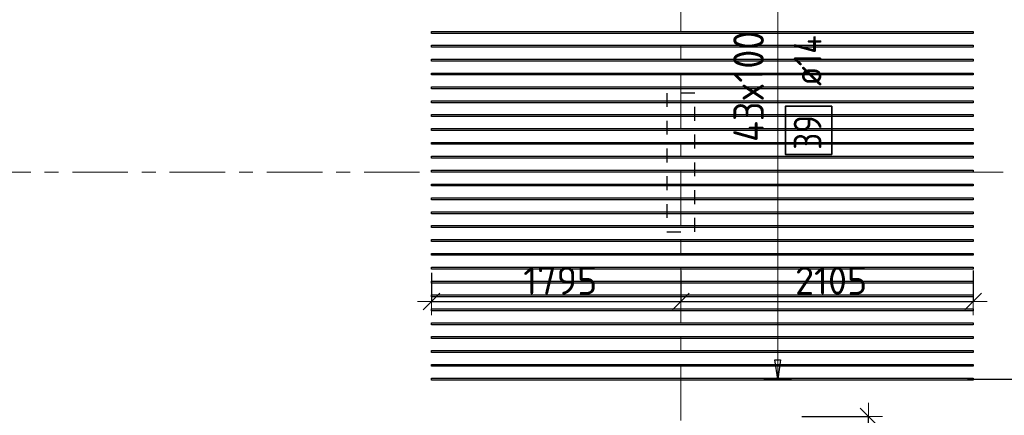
# Model space of a CAD drawing. Header units: metres. Extents: x -38 to 107, y -15 to 21.
# Tile 40 of 167: x 50.19 to 57.28, y 1.55 to 4.4. Entities that reach past the tile are written whole.
import ezdxf

# ---------------------------------------------------------------- set-up
doc = ezdxf.new("R2010")
doc.units = ezdxf.units.M
doc.header["$PDMODE"] = 65
for name, pattern in [('______11', [0.5, 0.4, -0.05, 0, -0.05]), ('______2', [0.0405, 0.03, -0.0105]), ('______5', [1.1, 0.8, -0.1, 0.1, -0.1])]:
    doc.linetypes.add(name, pattern=pattern)
doc.layers.add('XR$2$Осевая линия (1)', color=7, linetype='______5', lineweight=13)
doc.layers.add('XR$4$Размерная линия (1)', color=7, linetype='Continuous', lineweight=13)
doc.layers.add('XR$4$Арм.стержн.Доп. Арм верхн.зоны Х', color=7, linetype='Continuous', lineweight=35, true_color=0x8c8cff)
doc.layers.add('XR$6$Стена_ бетон несущ.', color=7, linetype='Continuous', lineweight=70, true_color=0xb4b496)
doc.styles.add('ISOCPEUR', font='txt')
doc.dimstyles.new('DIMSTYLE_3', dxfattribs={"dimtxt": 0.2, "dimasz": 0.2, "dimexe": 0, "dimexo": 0, "dimgap": 0.1, "dimtad": 2, "dimdec": 0, "dimlfac": 1000, "dimrnd": 5, "dimzin": 12, "dimdsep": 46, "dimtxsty": 'ISOCPEUR', "dimblk1": 'ALL_ML_STRICH', "dimblk2": 'ALL_ML_STRICH', "dimsah": 1, "dimcen": 0, "dimclrd": 7, "dimclre": 256, "dimclrt": 7, "dimadec": 0, "dimazin": 0, "dimtfac": 1, "dimtdec": 0, "dimtix": 1, "dimtmove": 2, "dimatfit": 3, "dimfxl": 0, "dimtzin": 0, "dimlwd": 0, "dimlwe": -3, "dimarcsym": 0})

# ---------------------------------------------------------------- blocks, each defined once
blk = doc.blocks.new('ALL_ML_STRICH')
at = {"color": 0, "linetype": 'ByBlock', "lineweight": -2}
for p, q in [((0, -0.5), (0, 0.5)), ((-1, 0), (0.5, 0)), ((-0.3, -0.3), (0.3, 0.3))]:
    blk.add_line(p, q, dxfattribs=at)
blk = doc.blocks.new('*D317')
at = {"layer": 'DEFPOINTS', "color": 7, "linetype": 'Continuous', "lineweight": 13, "transparency": 33554687}
for p in [(53.155, 2.5948), (54.95, 2.611), (53.155, 2.3677)]:
    blk.add_point(p, dxfattribs=at)
at = {"layer": 'XR$4$Размерная линия (1)', "color": 9, "linetype": 'Continuous', "lineweight": -2, "true_color": 0xc7c7c7, "transparency": 33554687}
for p, q in [((53.155, 2.5748), (53.155, 2.3677)), ((54.95, 2.591), (54.95, 2.3677))]:
    blk.add_line(p, q, dxfattribs=at)
at = {"layer": 'XR$4$Размерная линия (1)', "color": 7, "linetype": 'Continuous', "lineweight": -2, "transparency": 33554687}
blk.add_line((53.155, 2.3677), (54.95, 2.3677), dxfattribs=at)
at = {"layer": 'XR$4$Размерная линия (1)', "color": 7, "linetype": 'Continuous', "lineweight": 13, "transparency": 33554687, "xscale": 0.2, "yscale": 0.2, "zscale": 0.2, "rotation": 180}
blk.add_blockref('ALL_ML_STRICH', (53.155, 2.3677), dxfattribs=at)
at = {"layer": 'XR$4$Размерная линия (1)', "color": 7, "linetype": 'Continuous', "lineweight": 13, "transparency": 33554687, "xscale": 0.2, "yscale": 0.2, "zscale": 0.2}
blk.add_blockref('ALL_ML_STRICH', (54.95, 2.3677), dxfattribs=at)
at = {"layer": 'XR$4$Размерная линия (1)', "color": 7, "linetype": 'Continuous', "lineweight": 13, "transparency": 33554687, "insert": (54.0825, 2.5177), "char_height": 0.2, "width": 0.8, "attachment_point": 5, "style": 'ISOCPEUR'}
blk.add_mtext('\\A1;{1795}', dxfattribs=at)
blk = doc.blocks.new('*D318')
at = {"layer": 'DEFPOINTS', "color": 7, "linetype": 'Continuous', "lineweight": 13, "transparency": 33554687}
for p in [(54.95, 2.611), (57.055, 2.611), (54.95, 2.3677)]:
    blk.add_point(p, dxfattribs=at)
at = {"layer": 'XR$4$Размерная линия (1)', "color": 9, "linetype": 'Continuous', "lineweight": -2, "true_color": 0xc7c7c7, "transparency": 33554687}
for p, q in [((54.95, 2.591), (54.95, 2.3677)), ((57.055, 2.591), (57.055, 2.3677))]:
    blk.add_line(p, q, dxfattribs=at)
at = {"layer": 'XR$4$Размерная линия (1)', "color": 7, "linetype": 'Continuous', "lineweight": -2, "transparency": 33554687}
blk.add_line((54.95, 2.3677), (57.055, 2.3677), dxfattribs=at)
at = {"layer": 'XR$4$Размерная линия (1)', "color": 7, "linetype": 'Continuous', "lineweight": 13, "transparency": 33554687, "xscale": 0.2, "yscale": 0.2, "zscale": 0.2, "rotation": 180}
blk.add_blockref('ALL_ML_STRICH', (54.95, 2.3677), dxfattribs=at)
at = {"layer": 'XR$4$Размерная линия (1)', "color": 7, "linetype": 'Continuous', "lineweight": 13, "transparency": 33554687, "xscale": 0.2, "yscale": 0.2, "zscale": 0.2}
blk.add_blockref('ALL_ML_STRICH', (57.055, 2.3677), dxfattribs=at)
at = {"layer": 'XR$4$Размерная линия (1)', "color": 7, "linetype": 'Continuous', "lineweight": 13, "transparency": 33554687, "insert": (56.0325, 2.5177), "char_height": 0.2, "width": 0.8, "attachment_point": 5, "style": 'ISOCPEUR'}
blk.add_mtext('\\A1;{2105}', dxfattribs=at)
blk = doc.blocks.new('*D603')
at = {"layer": 'DEFPOINTS', "color": 7, "linetype": 'Continuous', "lineweight": 13, "transparency": 33554687}
for p in [(55.801, 1.5372), (55.807, 0.5372), (56.3012, 0.5372)]:
    blk.add_point(p, dxfattribs=at)
at = {"layer": 'XR$4$Размерная линия (1)', "color": 9, "linetype": 'Continuous', "lineweight": -2, "true_color": 0xc7c7c7, "transparency": 33554687}
for p, q in [((55.821, 1.5372), (56.3012, 1.5372)), ((55.827, 0.5372), (56.3012, 0.5372))]:
    blk.add_line(p, q, dxfattribs=at)
at = {"layer": 'XR$4$Размерная линия (1)', "color": 7, "linetype": 'Continuous', "lineweight": -2, "transparency": 33554687}
blk.add_line((56.3012, 0.5372), (56.3012, 1.5372), dxfattribs=at)
at = {"layer": 'XR$4$Размерная линия (1)', "color": 7, "linetype": 'Continuous', "lineweight": 13, "transparency": 33554687, "xscale": 0.2, "yscale": 0.2, "zscale": 0.2}
for p, rotation in [((56.3012, 1.5372), 90), ((56.3012, 0.5372), 270)]:
    blk.add_blockref('ALL_ML_STRICH', p, dxfattribs=dict(at, rotation=rotation))
at = {"layer": 'XR$4$Размерная линия (1)', "color": 7, "linetype": 'Continuous', "lineweight": 13, "transparency": 33554687, "insert": (56.1512, 1.0672), "char_height": 0.2, "width": 0.8, "attachment_point": 5, "rotation": 90, "style": 'ISOCPEUR'}
blk.add_mtext('\\A1;{1000}', dxfattribs=at)
blk = doc.blocks.new('*D617')
at = {"layer": 'DEFPOINTS', "color": 7, "linetype": 'Continuous', "lineweight": 13, "transparency": 33554687}
for p in [(57.4238, 3.3), (56.9947, 1.8072), (57.6759, 1.8072)]:
    blk.add_point(p, dxfattribs=at)
at = {"layer": 'XR$4$Размерная линия (1)', "color": 9, "linetype": 'Continuous', "lineweight": -2, "true_color": 0xc7c7c7, "transparency": 33554687}
for p, q in [((57.4438, 3.3), (57.6759, 3.3)), ((57.0147, 1.8072), (57.6759, 1.8072))]:
    blk.add_line(p, q, dxfattribs=at)
at = {"layer": 'XR$4$Размерная линия (1)', "color": 7, "linetype": 'Continuous', "lineweight": -2, "transparency": 33554687}
blk.add_line((57.6759, 1.8072), (57.6759, 3.3), dxfattribs=at)
at = {"layer": 'XR$4$Размерная линия (1)', "color": 7, "linetype": 'Continuous', "lineweight": 13, "transparency": 33554687, "xscale": 0.2, "yscale": 0.2, "zscale": 0.2}
for p, rotation in [((57.6759, 3.3), 90), ((57.6759, 1.8072), 270)]:
    blk.add_blockref('ALL_ML_STRICH', p, dxfattribs=dict(at, rotation=rotation))
at = {"layer": 'XR$4$Размерная линия (1)', "color": 7, "linetype": 'Continuous', "lineweight": 13, "transparency": 33554687, "insert": (57.5259, 2.5736), "char_height": 0.2, "width": 0.8, "attachment_point": 5, "rotation": 90, "style": 'ISOCPEUR'}
blk.add_mtext('\\A1;{1495}', dxfattribs=at)
blk = doc.blocks.new('*D618')
at = {"layer": 'DEFPOINTS', "color": 7, "linetype": 'Continuous', "lineweight": 13, "transparency": 33554687}
for p in [(56.8916, 6.1072), (57.4238, 3.3), (57.6759, 3.3)]:
    blk.add_point(p, dxfattribs=at)
at = {"layer": 'XR$4$Размерная линия (1)', "color": 9, "linetype": 'Continuous', "lineweight": -2, "true_color": 0xc7c7c7, "transparency": 33554687}
for p, q in [((56.9116, 6.1072), (57.6759, 6.1072)), ((57.4438, 3.3), (57.6759, 3.3))]:
    blk.add_line(p, q, dxfattribs=at)
at = {"layer": 'XR$4$Размерная линия (1)', "color": 7, "linetype": 'Continuous', "lineweight": -2, "transparency": 33554687}
blk.add_line((57.6759, 3.3), (57.6759, 6.1072), dxfattribs=at)
at = {"layer": 'XR$4$Размерная линия (1)', "color": 7, "linetype": 'Continuous', "lineweight": 13, "transparency": 33554687, "xscale": 0.2, "yscale": 0.2, "zscale": 0.2}
for p, rotation in [((57.6759, 6.1072), 90), ((57.6759, 3.3), 270)]:
    blk.add_blockref('ALL_ML_STRICH', p, dxfattribs=dict(at, rotation=rotation))
at = {"layer": 'XR$4$Размерная линия (1)', "color": 7, "linetype": 'Continuous', "lineweight": 13, "transparency": 33554687, "insert": (57.5259, 4.7136), "char_height": 0.2, "width": 0.8, "attachment_point": 5, "rotation": 90, "style": 'ISOCPEUR'}
blk.add_mtext('\\A1;{2805}', dxfattribs=at)

msp = doc.modelspace()

# ---------------------------------------------------------------- linework, layer by layer
at = {"layer": 'XR$2$Осевая линия (1)', "color": 253, "linetype": '______11', "lineweight": 13, "true_color": 0xa0a0a0, "transparency": 33554687}
for p, q in [((54.95, -3.39), (54.95, 8.98)), ((-2.63, 3.3), (62.6, 3.3))]:
    msp.add_line(p, q, dxfattribs=at)
at = {"layer": 'XR$4$Арм.стержн.Доп. Арм верхн.зоны Х', "color": 7, "linetype": 'Continuous', "lineweight": 13, "transparency": 33554687}
for q in [(55.6482, 6.1072), (55.6482, 1.8072)]:
    msp.add_line((55.6482, 1.8072), q, dxfattribs=at)
at = {"layer": 'XR$4$Арм.стержн.Доп. Арм верхн.зоны Х', "color": 7, "linetype": 'Continuous', "lineweight": 25, "transparency": 33554687}
for p, q in [((55.6482, 1.8072), (55.6282, 1.9472)), ((55.6282, 1.9472), (55.6682, 1.9472)), ((55.6682, 1.9472), (55.6482, 1.8072))]:
    msp.add_line(p, q, dxfattribs=at)
at = {"layer": 'XR$4$Арм.стержн.Доп. Арм верхн.зоны Х', "color": 253, "linetype": 'Continuous', "lineweight": -3, "true_color": 0xa0a0a0, "transparency": 33554687}
for q in [(55.5482, 1.8072), (55.7482, 1.8072)]:
    msp.add_line((55.6482, 1.8072), q, dxfattribs=at)
at = {"layer": 'XR$4$Арм.стержн.Доп. Арм верхн.зоны Х', "color": 7, "linetype": 'Continuous', "lineweight": 25, "transparency": 33554687}
for points in [[(57.055, 4.3002), (53.155, 4.3002), (53.155, 4.3142), (57.055, 4.3142), (57.055, 4.3002)], [(57.055, 4.2002), (53.155, 4.2002), (53.155, 4.2142), (57.055, 4.2142), (57.055, 4.2002)], [(57.055, 4.1002), (53.155, 4.1002), (53.155, 4.1142), (57.055, 4.1142), (57.055, 4.1002)], [(57.055, 4.0002), (53.155, 4.0002), (53.155, 4.0142), (57.055, 4.0142), (57.055, 4.0002)], [(57.055, 3.9002), (53.155, 3.9002), (53.155, 3.9142), (57.055, 3.9142), (57.055, 3.9002)], [(57.055, 3.8002), (53.155, 3.8002), (53.155, 3.8142), (57.055, 3.8142), (57.055, 3.8002)], [(57.055, 3.7002), (53.155, 3.7002), (53.155, 3.7142), (57.055, 3.7142), (57.055, 3.7002)], [(57.055, 3.6002), (53.155, 3.6002), (53.155, 3.6142), (57.055, 3.6142), (57.055, 3.6002)], [(57.055, 3.5002), (53.155, 3.5002), (53.155, 3.5142), (57.055, 3.5142), (57.055, 3.5002)], [(57.055, 3.4002), (53.155, 3.4002), (53.155, 3.4142), (57.055, 3.4142), (57.055, 3.4002)], [(57.055, 3.3002), (53.155, 3.3002), (53.155, 3.3142), (57.055, 3.3142), (57.055, 3.3002)], [(57.055, 3.2002), (53.155, 3.2002), (53.155, 3.2142), (57.055, 3.2142), (57.055, 3.2002)], [(57.055, 3.1002), (53.155, 3.1002), (53.155, 3.1142), (57.055, 3.1142), (57.055, 3.1002)], [(57.055, 3.0002), (53.155, 3.0002), (53.155, 3.0142), (57.055, 3.0142), (57.055, 3.0002)], [(57.055, 2.9002), (53.155, 2.9002), (53.155, 2.9142), (57.055, 2.9142), (57.055, 2.9002)], [(57.055, 2.8002), (53.155, 2.8002), (53.155, 2.8142), (57.055, 2.8142), (57.055, 2.8002)], [(57.055, 2.7002), (53.155, 2.7002), (53.155, 2.7142), (57.055, 2.7142), (57.055, 2.7002)], [(57.055, 2.6002), (53.155, 2.6002), (53.155, 2.6142), (57.055, 2.6142), (57.055, 2.6002)], [(57.055, 2.5002), (53.155, 2.5002), (53.155, 2.5142), (57.055, 2.5142), (57.055, 2.5002)], [(57.055, 2.4002), (53.155, 2.4002), (53.155, 2.4142), (57.055, 2.4142), (57.055, 2.4002)], [(57.055, 2.3002), (53.155, 2.3002), (53.155, 2.3142), (57.055, 2.3142), (57.055, 2.3002)], [(57.055, 2.2002), (53.155, 2.2002), (53.155, 2.2142), (57.055, 2.2142), (57.055, 2.2002)], [(57.055, 2.1002), (53.155, 2.1002), (53.155, 2.1142), (57.055, 2.1142), (57.055, 2.1002)], [(57.055, 2.0002), (53.155, 2.0002), (53.155, 2.0142), (57.055, 2.0142), (57.055, 2.0002)], [(57.055, 1.9002), (53.155, 1.9002), (53.155, 1.9142), (57.055, 1.9142), (57.055, 1.9002)], [(57.055, 1.8002), (53.155, 1.8002), (53.155, 1.8142), (57.055, 1.8142), (57.055, 1.8002)]]:
    msp.add_lwpolyline(points, dxfattribs=at)
at = {"layer": 'XR$4$Арм.стержн.Доп. Арм верхн.зоны Х', "color": 7, "linetype": 'Continuous', "lineweight": 35, "transparency": 33554687}
msp.add_lwpolyline([(56.0364, 3.4279), (56.0364, 3.7746), (55.703, 3.7746), (55.703, 3.4279), (56.0364, 3.4279)], dxfattribs=at)
at = {"layer": 'XR$6$Стена_ бетон несущ.', "color": 253, "linetype": '______2', "lineweight": -3, "true_color": 0xa0a0a0, "transparency": 33554687}
for p, q in [((55.05, 3.87), (54.85, 3.87)), ((54.85, 3.87), (54.85, 2.87)), ((55.05, 2.87), (55.05, 3.87)), ((54.85, 2.87), (55.05, 2.87))]:
    msp.add_line(p, q, dxfattribs=at)

# ---------------------------------------------------------------- texts
at = {"layer": 'XR$4$Арм.стержн.Доп. Арм верхн.зоны Х', "color": 7, "linetype": 'Continuous', "lineweight": 13, "transparency": 33554687, "insert": (55.5482, 3.5172), "char_height": 0.22, "width": 1.001587, "attachment_point": 7, "rotation": 90, "style": 'ISOCPEUR'}
msp.add_mtext('\\W0.91;43x100', dxfattribs=at)
at = {"layer": 'XR$4$Арм.стержн.Доп. Арм верхн.зоны Х', "color": 7, "linetype": 'Continuous', "lineweight": 25, "transparency": 33554687, "char_height": 0.2, "attachment_point": 7, "rotation": 90, "style": 'ISOCPEUR'}
for s, insert, width in [('\\W0.89; ø14 ', (55.963, 3.8079), 0.769432), ('\\W0.87;39', (55.963, 3.4612), 0.367208)]:
    msp.add_mtext(s, dxfattribs=dict(at, insert=insert, width=width))

# ---------------------------------------------------------------- dimensions: what is measured, and where the dimension line sits
at = {"layer": 'XR$4$Размерная линия (1)', "color": 7, "linetype": 'Continuous', "lineweight": 13, "transparency": 33554687}
for base, p1, p2, picture, middle in [((57.6759, 6.1072), (57.4438, 3.3), (56.9116, 6.1072), '*D618', (57.5259, 4.7136)), ((57.6759, 3.3), (57.0147, 1.8072), (57.4438, 3.3), '*D617', (57.5259, 2.5736)), ((56.3012, 1.5372), (55.827, 0.5372), (55.821, 1.5372), '*D603', (56.1512, 1.0672))]:
    dim = msp.add_linear_dim(base=base, p1=p1, p2=p2, angle=90, dimstyle='DIMSTYLE_3', override={"dimpost": '<>', "dimclrd": 7, "dimclre": 9, "dimclrt": 7, "dimlwd": 0, "dimlwe": 65533}, dxfattribs=at)
    dim.commit()
    dim.dimension.update_dxf_attribs({"geometry": picture, "text_midpoint": middle, "dimtype": 160})
for base, p1, p2, picture, middle in [((54.95, 2.3677), (53.155, 2.5748), (54.95, 2.591), '*D317', (54.0825, 2.5177)), ((57.055, 2.3677), (54.95, 2.591), (57.055, 2.591), '*D318', (56.0325, 2.5177))]:
    dim = msp.add_linear_dim(base=base, p1=p1, p2=p2, dimstyle='DIMSTYLE_3', override={"dimpost": '<>', "dimclrd": 7, "dimclre": 9, "dimclrt": 7, "dimlwd": 0, "dimlwe": 65533}, dxfattribs=at)
    dim.commit()
    dim.dimension.update_dxf_attribs({"geometry": picture, "text_midpoint": middle, "dimtype": 160})

doc.saveas('drawing.dxf')
